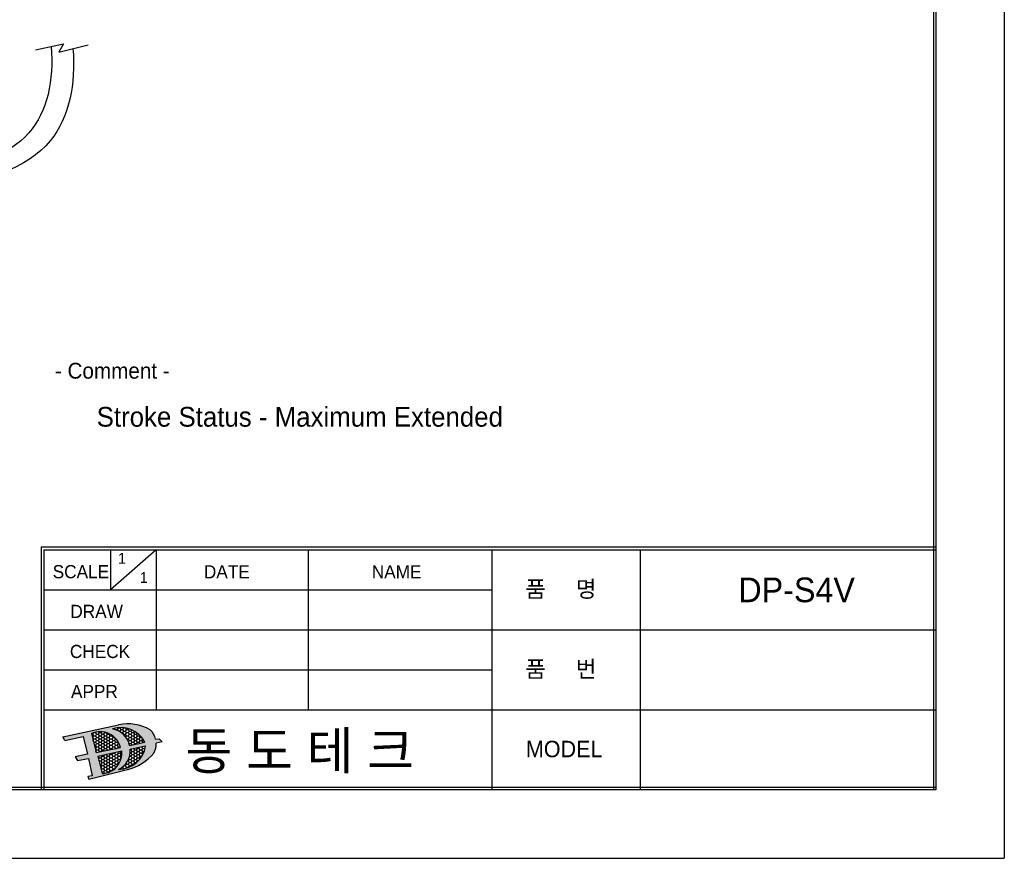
# Model space of a CAD drawing. Header units: millimetres. Extents: x -3 to 417, y 633 to 930.
# Tile 3 of 9: x 245 to 417, y 633 to 780. Entities that reach past the tile are written whole.
import ezdxf

# ---------------------------------------------------------------- set-up
doc = ezdxf.new("R2010")
doc.units = ezdxf.units.MM
doc.layers.add('3', color=3, linetype='Continuous')
doc.layers.add('4', color=4, linetype='Continuous')
doc.styles.add('굴림', font='Gulim.ttf')

msp = doc.modelspace()

# ---------------------------------------------------------------- hatches: boundary and pattern name
h = msp.add_hatch(color=5)
h.paths.add_polyline_path([(257.837, 647.467), (257.045, 647.31), (257.271, 646.852), (264.015, 648.542, 0.1559624), (268.641, 651.393, 0.1274162), (269.05, 653.177), (270.092, 653.4), (269.571, 653.92), (268.939, 653.883, 0.1172583), (268.009, 655.481, 0.1892399), (262.457, 656.368), (252.688, 654.264), (253.048, 653.65), (256.231, 654.303), (257.004, 651.212), (254.833, 650.766), (255.249, 650.112), (257.213, 650.499)])
h.paths.add_polyline_path([(258.821, 650.874), (263.012, 651.804, -0.4345935), (259.586, 647.849)], flags=16)
h.paths.add_polyline_path([(258.522, 651.538), (257.69, 654.829, -0.466916), (262.813, 652.403)], flags=16)
h.paths.add_polyline_path([(262.464, 648.559, 0.3157168), (264.455, 652.107), (267.176, 652.671, -0.3639754)], flags=16)
h.paths.add_polyline_path([(261.369, 655.655, -0.3639888), (267.044, 653.367), (264.389, 652.737, 0.3070686)], flags=16)
h = msp.add_hatch()
h.set_pattern_fill('HONEY', color=4, scale=0.1, style=0)
h.set_pattern_definition([(0, (-771.5178, 633.00708), (0.47625, 0.274963), [0.3175, -0.635]), (120, (-771.5178, 633.00708), (-0.47624994, 0.2749631), [0.3175, -0.635]), (60, (-771.5178, 633.00708), (6e-08, 0.5499261), [-0.635, 0.3175])])
h.paths.add_polyline_path([(262.813, 652.403, 0.466916), (257.69, 654.829), (258.522, 651.538)])
h.paths.add_polyline_path([(258.821, 650.874), (259.586, 647.849, 0.4345935), (263.012, 651.804)])
h.paths.add_polyline_path([(262.464, 648.559, 0.3639754), (267.176, 652.671), (264.455, 652.107, -0.3157168)])
h.paths.add_polyline_path([(267.044, 653.367, 0.3639888), (261.369, 655.655, -0.3070686), (264.389, 652.737)])

# ---------------------------------------------------------------- linework, layer by layer
for p, q in [((417.482, 930.007), (417.482, 633.007)), ((247.886, 774.511), (252.824, 775.608)), ((252.824, 775.608), (252.001, 774.146)), ((252.001, 774.146), (257.123, 775.425)), ((248.897, 687.507), (405.482, 687.507)), ((248.897, 687.507), (248.897, 645.007)), ((249.397, 687.007), (405.482, 687.007)), ((249.397, 687.007), (249.397, 645.007)), ((252.688, 654.264), (262.457, 656.368)), ((253.048, 653.65), (252.688, 654.264)), ((253.048, 653.65), (256.231, 654.303)), ((256.231, 654.303), (257.004, 651.212)), ((257.69, 654.829), (258.522, 651.538)), ((264.389, 652.737), (267.044, 653.367)), ((268.939, 653.883), (269.571, 653.92)), ((270.092, 653.4), (269.05, 653.177)), ((269.571, 653.92), (270.092, 653.4)), ((258.522, 651.538), (262.813, 652.403)), ((258.821, 650.874), (263.012, 651.804)), ((264.455, 652.107), (267.176, 652.671)), ((257.004, 651.212), (254.833, 650.766)), ((254.833, 650.766), (255.249, 650.112)), ((255.249, 650.112), (257.213, 650.499)), ((257.213, 650.499), (257.837, 647.467)), ((258.821, 650.874), (259.586, 647.849)), ((257.271, 646.852), (264.015, 648.542)), ((257.837, 647.467), (257.045, 647.31)), ((257.045, 647.31), (257.271, 646.852)), ((-2.518, 633.007), (417.482, 633.007))]:
    msp.add_line(p, q)
at = {"color": 7, "linetype": 'Continuous'}
for p, q in [((405.082, 918.007), (405.082, 645.007)), ((405.482, 918.007), (405.482, 645.007)), ((405.482, 645.407), (9.482, 645.407)), ((405.482, 645.007), (9.482, 645.007))]:
    msp.add_line(p, q, dxfattribs=at)
for centre, radius, start, end in [((259.235, 651.471), 3.697, 14.59749, 114.71199), ((262.843, 651.13), 4.759, 28.03883, 108.04258), ((260.727, 651.97), 3.741, 11.84189, 80.1222), ((264.104, 648.853), 7.693, 59.49525, 102.35897), ((265.113, 652.727), 3.997, 16.81666, 43.56813), ((265.402, 653.075), 3.65, 332.56043, 1.60557), ((259.454, 651.425), 3.579, 272.1217, 6.0795), ((262.37, 653.423), 4.865, 271.10654, 351.10758), ((260.93, 651.753), 3.543, 295.65645, 5.74359), ((261.87, 657.202), 8.922, 283.91233, 319.37063)]:
    msp.add_arc(centre, radius, start, end)
for points, knots in [([(254.468, 774.762), (254.957, 768.542), (252.441, 755.511), (239.147, 751.506), (230.104, 749.307)], [56.5314071, 56.5314071, 56.5314071, 56.5314071, 73.6512927, 94.4989164, 94.4989164, 94.4989164, 94.4989164]), ([(250.678, 775.131), (251.125, 769.257), (248.738, 757.334), (236.665, 754.093), (230.246, 752.37)], [51.0091535, 51.0091535, 51.0091535, 51.0091535, 67.0342383, 85.2272865, 85.2272865, 85.2272865, 85.2272865])]:
    msp.add_open_spline(points, degree=3, knots=knots)
at = {"layer": '4'}
for p, q in [((269.028, 687.007), (261.029, 680.007)), ((261.029, 687.007), (261.029, 680.007)), ((269.028, 687.007), (269.028, 659.007)), ((295.617, 687.007), (295.617, 659.007)), ((327.758, 687.007), (327.758, 645.007)), ((353.758, 687.007), (353.758, 645.007)), ((249.397, 680.007), (327.758, 680.007)), ((249.397, 673.007), (405.482, 673.007)), ((249.397, 666.007), (327.758, 666.007)), ((249.397, 659.007), (405.482, 659.007))]:
    msp.add_line(p, q, dxfattribs=at)

# ---------------------------------------------------------------- texts
at = {"layer": '3', "style": '굴림'}
for s, height, p in [('- Comment -', 2.7648, (251.308, 716.974)), ('Stroke Status - Maximum Extended', 3.456, (258.619, 708.567)), ('1', 1.92, (262.365, 684.562)), ('SCALE', 2.304, (250.919, 682.032)), ('DATE', 2.304, (277.385, 682.016)), ('NAME', 2.304, (306.771, 682.016)), ('1', 1.92, (266.177, 681.202)), ('품     명', 2.88, (333.638, 678.708)), ('DP-S4V', 4.32, (370.927, 677.84)), ('DRAW', 2.304, (254.006, 675.08)), ('CHECK', 2.304, (253.933, 668.066)), ('품     번', 2.88, (333.638, 664.708)), ('APPR', 2.304, (254.121, 661.06)), ('동 도 테 크', 6.552, (274.16, 648.575)), ('MODEL', 2.88, (333.745, 650.701))]:
    msp.add_text(s, height=height, dxfattribs=at).set_placement(p)

doc.saveas('drawing.dxf')
